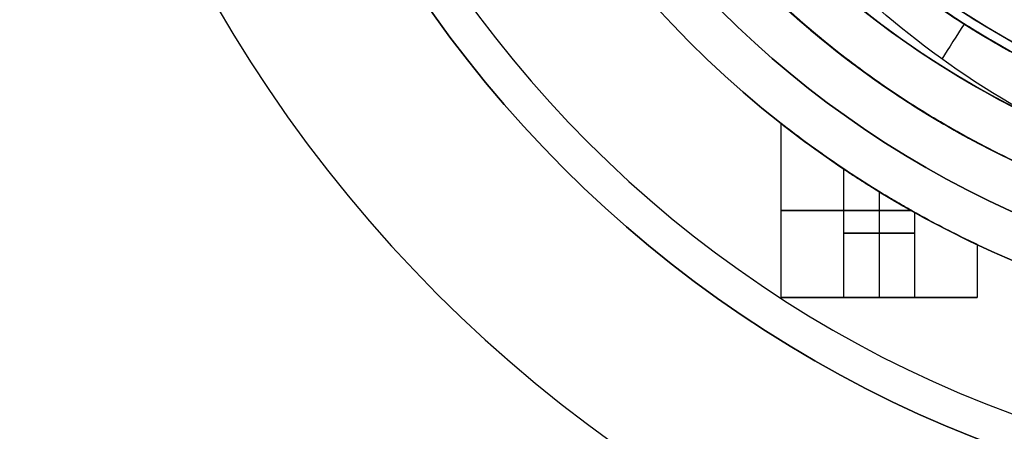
# Model space of a CAD drawing. Header units: centimetres. Extents: x -47.8 to 2.5, y -24.6 to 2.8.
# Tile 2 of 17: x -46.565 to -45.459, y -1.25 to -0.788. Entities that reach past the tile are written whole.
import ezdxf

# ---------------------------------------------------------------- set-up
doc = ezdxf.new("R2010")
doc.units = ezdxf.units.CM
doc.layers.add('Default', color=7, linetype='Continuous', true_color=0x000000)

# ---------------------------------------------------------------- blocks, each defined once
blk = doc.blocks.new('6995OT_AF1')
at = {"layer": 'Default'}
for p, q in [((4.9, 11, 127), (5.6, 11, 127)), ((4.9, 11, 132), (5.6, 11, 132)), ((4.9, 11, 137), (5.6, 11, 137)), ((4.9, 11, 142), (5.6, 11, 142)), ((4.9, 11, 147), (5.6, 11, 147)), ((4.9, 11, 152), (5.6, 11, 152)), ((4.9, 11, 157), (5.6, 11, 157)), ((4.9, 11, 162), (5.6, 11, 162)), ((4.9, 11, 167), (5.6, 11, 167)), ((4.9, 11, 172), (5.6, 11, 172)), ((6, 9.811, 127.4), (6, 11, 127.4)), ((6, 9.811, 126.6), (6, 11, 126.6)), ((6, 11, 128.1), (6, 11, 127.4)), ((6, 11, 126.6), (6, 11, 125.9)), ((6, 9.811, 125.9), (6, 11, 125.9)), ((6, 9.811, 128.1), (6, 11, 128.1)), ((6, 9.811, 132.4), (6, 11, 132.4)), ((6, 9.811, 131.6), (6, 11, 131.6)), ((6, 11, 133.1), (6, 11, 132.4)), ((6, 11, 131.6), (6, 11, 130.9)), ((6, 9.811, 130.9), (6, 11, 130.9)), ((6, 9.811, 133.1), (6, 11, 133.1)), ((6, 9.811, 137.4), (6, 11, 137.4)), ((6, 9.811, 136.6), (6, 11, 136.6)), ((6, 11, 138.1), (6, 11, 137.4)), ((6, 11, 136.6), (6, 11, 135.9)), ((6, 9.811, 135.9), (6, 11, 135.9)), ((6, 9.811, 138.1), (6, 11, 138.1)), ((6, 9.811, 142.4), (6, 11, 142.4)), ((6, 9.811, 141.6), (6, 11, 141.6)), ((6, 11, 143.1), (6, 11, 142.4)), ((6, 11, 141.6), (6, 11, 140.9)), ((6, 9.811, 140.9), (6, 11, 140.9)), ((6, 9.811, 143.1), (6, 11, 143.1)), ((6, 9.811, 147.4), (6, 11, 147.4)), ((6, 9.811, 146.6), (6, 11, 146.6)), ((6, 11, 148.1), (6, 11, 147.4)), ((6, 11, 146.6), (6, 11, 145.9)), ((6, 9.811, 145.9), (6, 11, 145.9)), ((6, 9.811, 148.1), (6, 11, 148.1)), ((6, 9.811, 152.4), (6, 11, 152.4)), ((6, 9.811, 151.6), (6, 11, 151.6)), ((6, 11, 153.1), (6, 11, 152.4)), ((6, 11, 151.6), (6, 11, 150.9)), ((6, 9.811, 150.9), (6, 11, 150.9)), ((6, 9.811, 153.1), (6, 11, 153.1)), ((6, 9.811, 157.4), (6, 11, 157.4)), ((6, 9.811, 156.6), (6, 11, 156.6)), ((6, 11, 158.1), (6, 11, 157.4)), ((6, 11, 156.6), (6, 11, 155.9)), ((6, 9.811, 155.9), (6, 11, 155.9)), ((6, 9.811, 158.1), (6, 11, 158.1)), ((6, 9.811, 162.4), (6, 11, 162.4)), ((6, 9.811, 161.6), (6, 11, 161.6)), ((6, 11, 163.1), (6, 11, 162.4)), ((6, 11, 161.6), (6, 11, 160.9)), ((6, 9.811, 160.9), (6, 11, 160.9)), ((6, 9.811, 163.1), (6, 11, 163.1)), ((6, 9.811, 167.4), (6, 11, 167.4)), ((6, 9.811, 166.6), (6, 11, 166.6)), ((6, 11, 168.1), (6, 11, 167.4)), ((6, 11, 166.6), (6, 11, 165.9)), ((6, 9.811, 165.9), (6, 11, 165.9)), ((6, 9.811, 168.1), (6, 11, 168.1)), ((6, 9.811, 172.4), (6, 11, 172.4)), ((6, 9.811, 171.6), (6, 11, 171.6)), ((6, 11, 173.1), (6, 11, 172.4)), ((6, 11, 171.6), (6, 11, 170.9)), ((6, 9.811, 170.9), (6, 11, 170.9)), ((6, 9.811, 173.1), (6, 11, 173.1)), ((6.4, 11, 127), (7.1, 11, 127)), ((6.4, 11, 132), (7.1, 11, 132)), ((6.4, 11, 137), (7.1, 11, 137)), ((6.4, 11, 142), (7.1, 11, 142)), ((6.4, 11, 147), (7.1, 11, 147)), ((6.4, 11, 152), (7.1, 11, 152)), ((6.4, 11, 157), (7.1, 11, 157)), ((6.4, 11, 162), (7.1, 11, 162)), ((6.4, 11, 167), (7.1, 11, 167)), ((6.4, 11, 172), (7.1, 11, 172))]:
    blk.add_line(p, q, dxfattribs=at)
at = {"layer": 'Default', "extrusion": (0, 0, -1)}
for centre, radius, start, end in [((0, 0, -186.5), 11.5, 0, 180), ((0, 0), 10.477, 90, 270), ((0, 0, 1.521), 10.477, 90, 180)]:
    blk.add_arc(centre, radius, start, end, dxfattribs=at)
at = {"layer": 'Default'}
for centre, radius in [((0, 0), 11.5), ((0, 0, 93.25), 11.5), ((0, 0, 187), 11)]:
    blk.add_arc(centre, radius, 0, 180, dxfattribs=at)
at = {"layer": 'Default', "extrusion": (0, 1, 0)}
for centre, radius, start, end in [((-6, 127, 11), 1.1, 180, 0), ((-6, 127, 11), 1.1, 0, 180), ((-6, 132, 11), 1.1, 180, 0), ((-6, 132, 11), 1.1, 0, 180), ((-6, 137, 11), 1.1, 180, 0), ((-6, 137, 11), 1.1, 0, 180), ((-6, 142, 11), 1.1, 180, 0), ((-6, 142, 11), 1.1, 0, 180), ((-6, 147, 11), 1.1, 180, 0), ((-6, 147, 11), 1.1, 0, 180), ((-6, 152, 11), 1.1, 180, 0), ((-6, 152, 11), 1.1, 0, 180), ((-6, 157, 11), 1.1, 180, 0), ((-6, 157, 11), 1.1, 0, 180), ((-6, 162, 11), 1.1, 180, 0), ((-6, 162, 11), 1.1, 0, 180), ((-6, 167, 11), 1.1, 180, 0), ((-6, 167, 11), 1.1, 0, 180), ((-6, 172, 11), 1.1, 180, 0), ((-6, 172, 11), 1.1, 0, 180), ((-6, 127, 10.277), 0.4, 0, 180), ((-6, 127, 10.277), 0.4, 180, 0), ((-6, 132, 10.277), 0.4, 0, 180), ((-6, 132, 10.277), 0.4, 180, 0), ((-6, 137, 10.277), 0.4, 0, 180), ((-6, 137, 10.277), 0.4, 180, 0), ((-6, 142, 10.277), 0.4, 0, 180), ((-6, 142, 10.277), 0.4, 180, 0), ((-6, 147, 10.277), 0.4, 0, 180), ((-6, 147, 10.277), 0.4, 180, 0), ((-6, 152, 10.277), 0.4, 0, 180), ((-6, 152, 10.277), 0.4, 180, 0), ((-6, 157, 10.277), 0.4, 0, 180), ((-6, 157, 10.277), 0.4, 180, 0), ((-6, 162, 10.277), 0.4, 0, 180), ((-6, 162, 10.277), 0.4, 180, 0), ((-6, 167, 10.277), 0.4, 0, 180), ((-6, 167, 10.277), 0.4, 180, 0), ((-6, 172, 10.277), 0.4, 0, 180), ((-6, 172, 10.277), 0.4, 180, 0), ((-6, 127, 10.023), 1.1, 180, 289.2169), ((-6, 127, 10.023), 1.1, 70.7938, 180), ((-6, 132, 10.023), 1.1, 180, 289.2169), ((-6, 132, 10.023), 1.1, 70.7938, 180), ((-6, 137, 10.023), 1.1, 180, 289.2169), ((-6, 137, 10.023), 1.1, 70.7938, 180), ((-6, 142, 10.023), 1.1, 180, 289.2169), ((-6, 142, 10.023), 1.1, 70.7938, 180), ((-6, 147, 10.023), 1.1, 180, 289.2169), ((-6, 147, 10.023), 1.1, 70.7938, 180), ((-6, 152, 10.023), 1.1, 180, 289.2169), ((-6, 152, 10.023), 1.1, 70.7938, 180), ((-6, 157, 10.023), 1.1, 180, 289.2169), ((-6, 157, 10.023), 1.1, 70.7938, 180), ((-6, 162, 10.023), 1.1, 180, 289.2169), ((-6, 162, 10.023), 1.1, 70.7938, 180), ((-6, 167, 10.023), 1.1, 180, 289.2169), ((-6, 167, 10.023), 1.1, 70.7938, 180), ((-6, 172, 10.023), 1.1, 180, 289.2169), ((-6, 172, 10.023), 1.1, 70.7938, 180)]:
    blk.add_arc(centre, radius, start, end, dxfattribs=at)
at = {"layer": 'Default', "extrusion": (0, -1, 0)}
for centre, start, end in [((6, 127, -11), 0, 180), ((6, 127, -11), 180, 0), ((6, 132, -11), 0, 180), ((6, 132, -11), 180, 0), ((6, 137, -11), 0, 180), ((6, 137, -11), 180, 0), ((6, 142, -11), 0, 180), ((6, 142, -11), 180, 0), ((6, 147, -11), 0, 180), ((6, 147, -11), 180, 0), ((6, 152, -11), 0, 180), ((6, 152, -11), 180, 0), ((6, 157, -11), 0, 180), ((6, 157, -11), 180, 0), ((6, 162, -11), 0, 180), ((6, 162, -11), 180, 0), ((6, 167, -11), 0, 180), ((6, 167, -11), 180, 0), ((6, 172, -11), 0, 180), ((6, 172, -11), 180, 0)]:
    blk.add_arc(centre, 0.4, start, end, dxfattribs=at)
at = {"layer": 'Default'}
for points, degree in [([(4.9, 10.404, 127), (4.9, 10.702, 127), (4.9, 11, 127)], 2), ([(4.9, 10.404, 132), (4.9, 10.702, 132), (4.9, 11, 132)], 2), ([(4.9, 10.404, 137), (4.9, 10.702, 137), (4.9, 11, 137)], 2), ([(4.9, 10.404, 142), (4.9, 10.702, 142), (4.9, 11, 142)], 2), ([(4.9, 10.404, 147), (4.9, 10.702, 147), (4.9, 11, 147)], 2), ([(4.9, 10.404, 152), (4.9, 10.702, 152), (4.9, 11, 152)], 2), ([(4.9, 10.404, 157), (4.9, 10.702, 157), (4.9, 11, 157)], 2), ([(4.9, 10.404, 162), (4.9, 10.702, 162), (4.9, 11, 162)], 2), ([(4.9, 10.404, 167), (4.9, 10.702, 167), (4.9, 11, 167)], 2), ([(4.9, 10.404, 172), (4.9, 10.702, 172), (4.9, 11, 172)], 2), ([(5.6, 11, 127), (5.6, 10.522, 127), (5.6, 10.044, 127)], 2), ([(5.6, 11, 132), (5.6, 10.522, 132), (5.6, 10.044, 132)], 2), ([(5.6, 11, 137), (5.6, 10.522, 137), (5.6, 10.044, 137)], 2), ([(5.6, 11, 142), (5.6, 10.522, 142), (5.6, 10.044, 142)], 2), ([(5.6, 11, 147), (5.6, 10.522, 147), (5.6, 10.044, 147)], 2), ([(5.6, 11, 152), (5.6, 10.522, 152), (5.6, 10.044, 152)], 2), ([(5.6, 11, 157), (5.6, 10.522, 157), (5.6, 10.044, 157)], 2), ([(5.6, 11, 162), (5.6, 10.522, 162), (5.6, 10.044, 162)], 2), ([(5.6, 11, 167), (5.6, 10.522, 167), (5.6, 10.044, 167)], 2), ([(5.6, 11, 172), (5.6, 10.522, 172), (5.6, 10.044, 172)], 2), ([(6.4, 9.555, 127), (6.4, 10.277, 127), (6.4, 11, 127)], 2), ([(6.4, 9.555, 132), (6.4, 10.277, 132), (6.4, 11, 132)], 2), ([(6.4, 9.555, 137), (6.4, 10.277, 137), (6.4, 11, 137)], 2), ([(6.4, 9.555, 142), (6.4, 10.277, 142), (6.4, 11, 142)], 2), ([(6.4, 9.555, 147), (6.4, 10.277, 147), (6.4, 11, 147)], 2), ([(6.4, 9.555, 152), (6.4, 10.277, 152), (6.4, 11, 152)], 2), ([(6.4, 9.555, 157), (6.4, 10.277, 157), (6.4, 11, 157)], 2), ([(6.4, 9.555, 162), (6.4, 10.277, 162), (6.4, 11, 162)], 2), ([(6.4, 9.555, 167), (6.4, 10.277, 167), (6.4, 11, 167)], 2), ([(6.4, 9.555, 172), (6.4, 10.277, 172), (6.4, 11, 172)], 2), ([(7.1, 11, 127), (7.1, 10.023, 127), (7.1, 9.047, 127)], 2), ([(7.1, 11, 132), (7.1, 10.023, 132), (7.1, 9.047, 132)], 2), ([(7.1, 11, 137), (7.1, 10.023, 137), (7.1, 9.047, 137)], 2), ([(7.1, 11, 142), (7.1, 10.023, 142), (7.1, 9.047, 142)], 2), ([(7.1, 11, 147), (7.1, 10.023, 147), (7.1, 9.047, 147)], 2), ([(7.1, 11, 152), (7.1, 10.023, 152), (7.1, 9.047, 152)], 2), ([(7.1, 11, 157), (7.1, 10.023, 157), (7.1, 9.047, 157)], 2), ([(7.1, 11, 162), (7.1, 10.023, 162), (7.1, 9.047, 162)], 2), ([(7.1, 11, 167), (7.1, 10.023, 167), (7.1, 9.047, 167)], 2), ([(7.1, 11, 172), (7.1, 10.023, 172), (7.1, 9.047, 172)], 2), ([(0, -10.477, -3.043), (0.725, -10.477, -3.023), (2.176, -10.328, -2.983), (4.284, -9.645, -2.922), (6.164, -8.563, -2.863), (7.782, -7.128, -2.803), (9.108, -5.339, -2.742), (10.037, -3.277, -2.68), (10.498, -1.08, -2.619), (10.498, 1.079, -2.56), (10.038, 3.276, -2.498), (9.108, 5.339, -2.436), (7.783, 7.128, -2.375), (6.164, 8.563, -2.316), (4.284, 9.645, -2.257), (2.176, 10.328, -2.196), (0.725, 10.477, -2.156), (0, 10.477, -2.136)], 3), ([(10.477, -0.042, -6.219), (10.48, 0.635, -6.2), (10.355, 2.004, -6.162), (9.748, 4.033, -6.104), (8.745, 5.897, -6.046), (7.419, 7.491, -5.989), (5.852, 8.769, -5.934), (4.044, 9.74, -5.877), (2.045, 10.346, -5.82), (0.681, 10.477, -5.783), (0, 10.477, -5.764)], 3), ([(0, 10.477, -5.399), (0.726, 10.477, -5.419), (2.179, 10.328, -5.459), (4.293, 9.642, -5.52), (6.176, 8.555, -5.58), (7.792, 7.118, -5.639), (9.116, 5.325, -5.7), (10.043, 3.26, -5.762), (10.5, 1.06, -5.824), (10.496, -1.095, -5.883), (10.035, -3.283, -5.944), (9.106, -5.342, -6.006), (7.782, -7.129, -6.067), (6.16, -8.566, -6.126), (4.28, -9.647, -6.186), (2.176, -10.328, -6.246), (0.725, -10.477, -6.286), (0, -10.477, -6.306)], 3), ([(0, -10.477, -4.857), (0.725, -10.477, -4.837), (2.176, -10.328, -4.797), (4.28, -9.647, -4.736), (6.16, -8.566, -4.677), (7.782, -7.129, -4.617), (9.106, -5.342, -4.557), (10.035, -3.283, -4.495), (10.496, -1.095, -4.433), (10.5, 1.06, -4.374), (10.043, 3.26, -4.313), (9.116, 5.325, -4.251), (7.792, 7.118, -4.19), (6.176, 8.555, -4.13), (4.293, 9.642, -4.071), (2.179, 10.328, -4.01), (0.726, 10.477, -3.97), (0, 10.477, -3.95)], 3), ([(0, 10.477, -3.585), (0.725, 10.477, -3.605), (2.176, 10.328, -3.645), (4.284, 9.645, -3.706), (6.164, 8.563, -3.765), (7.783, 7.128, -3.825), (9.108, 5.339, -3.886), (10.038, 3.276, -3.948), (10.498, 1.079, -4.009), (10.498, -1.08, -4.068), (10.037, -3.277, -4.13), (9.108, -5.339, -4.192), (7.782, -7.128, -4.253), (6.164, -8.563, -4.312), (4.284, -9.645, -4.371), (2.176, -10.328, -4.432), (0.725, -10.477, -4.472), (0, -10.477, -4.492)], 3), ([(0, 10.477, -7.213), (0.681, 10.477, -7.232), (2.045, 10.346, -7.269), (4.044, 9.74, -7.327), (5.852, 8.769, -7.383), (7.419, 7.491, -7.438), (8.745, 5.897, -7.495), (9.748, 4.033, -7.553), (10.355, 2.004, -7.611), (10.48, 0.635, -7.649), (10.477, -0.042, -7.668)], 3), ([(0, -10.477, -8.485), (0.725, -10.477, -8.465), (2.176, -10.328, -8.425), (4.283, -9.645, -8.364), (6.163, -8.564, -8.305), (7.782, -7.128, -8.245), (9.107, -5.34, -8.184), (10.037, -3.278, -8.123), (10.497, -1.082, -8.061), (10.498, 1.076, -8.002), (10.039, 3.274, -7.94), (9.11, 5.336, -7.878), (7.784, 7.126, -7.817), (6.165, 8.562, -7.758), (4.285, 9.645, -7.699), (2.177, 10.328, -7.638), (0.725, 10.477, -7.598), (0, 10.477, -7.578)], 3), ([(10.477, -0.085, -11.662), (10.483, 0.594, -11.643), (10.362, 1.966, -11.605), (9.761, 4.002, -11.547), (8.761, 5.874, -11.489), (7.435, 7.476, -11.432), (5.867, 8.76, -11.376), (4.055, 9.736, -11.32), (2.05, 10.345, -11.262), (0.682, 10.477, -11.225), (0, 10.477, -11.206)], 3), ([(0, -10.477, -10.299), (0.725, -10.477, -10.279), (2.176, -10.328, -10.239), (4.279, -9.647, -10.178), (6.159, -8.567, -10.119), (7.782, -7.129, -10.059), (9.106, -5.342, -9.999), (10.034, -3.284, -9.937), (10.495, -1.097, -9.875), (10.5, 1.058, -9.816), (10.044, 3.258, -9.755), (9.118, 5.323, -9.693), (7.793, 7.116, -9.632), (6.178, 8.553, -9.572), (4.294, 9.641, -9.513), (2.179, 10.328, -9.452), (0.726, 10.477, -9.412), (0, 10.477, -9.392)], 3), ([(0, 10.477, -9.027), (0.725, 10.477, -9.047), (2.177, 10.328, -9.087), (4.285, 9.645, -9.148), (6.165, 8.562, -9.207), (7.784, 7.126, -9.267), (9.11, 5.336, -9.328), (10.039, 3.274, -9.39), (10.498, 1.076, -9.451), (10.497, -1.082, -9.51), (10.037, -3.278, -9.572), (9.107, -5.34, -9.634), (7.782, -7.128, -9.695), (6.163, -8.564, -9.754), (4.283, -9.645, -9.813), (2.176, -10.328, -9.874), (0.725, -10.477, -9.914), (0, -10.477, -9.934)], 3), ([(4.9, 10.404, 127), (4.9, 10.404, 126.872), (4.941, 10.385, 126.63), (5.132, 10.293, 126.287), (5.435, 10.137, 126.028), (5.826, 9.919, 125.887), (6.247, 9.659, 125.902), (6.616, 9.409, 126.062), (6.892, 9.207, 126.322), (7.062, 9.077, 126.647), (7.1, 9.047, 126.878), (7.1, 9.047, 127)], 3), ([(7.1, 9.047, 127), (7.1, 9.047, 127.122), (7.061, 9.077, 127.353), (6.897, 9.204, 127.671), (6.624, 9.403, 127.934), (6.249, 9.658, 128.098), (5.83, 9.917, 128.114), (5.431, 10.139, 127.971), (5.13, 10.294, 127.71), (4.942, 10.384, 127.37), (4.9, 10.404, 127.128), (4.9, 10.404, 127)], 3), ([(4.9, 10.404, 132), (4.9, 10.404, 131.872), (4.941, 10.385, 131.63), (5.132, 10.293, 131.287), (5.435, 10.137, 131.028), (5.826, 9.919, 130.887), (6.247, 9.659, 130.902), (6.616, 9.409, 131.062), (6.892, 9.207, 131.322), (7.062, 9.077, 131.647), (7.1, 9.047, 131.878), (7.1, 9.047, 132)], 3), ([(7.1, 9.047, 132), (7.1, 9.047, 132.122), (7.061, 9.077, 132.353), (6.897, 9.204, 132.671), (6.624, 9.403, 132.934), (6.249, 9.658, 133.098), (5.83, 9.917, 133.114), (5.431, 10.139, 132.971), (5.13, 10.294, 132.71), (4.942, 10.384, 132.37), (4.9, 10.404, 132.128), (4.9, 10.404, 132)], 3), ([(4.9, 10.404, 137), (4.9, 10.404, 136.872), (4.941, 10.385, 136.63), (5.132, 10.293, 136.287), (5.435, 10.137, 136.028), (5.826, 9.919, 135.887), (6.247, 9.659, 135.902), (6.616, 9.409, 136.062), (6.892, 9.207, 136.322), (7.062, 9.077, 136.647), (7.1, 9.047, 136.878), (7.1, 9.047, 137)], 3), ([(7.1, 9.047, 137), (7.1, 9.047, 137.122), (7.061, 9.077, 137.353), (6.897, 9.204, 137.671), (6.624, 9.403, 137.934), (6.249, 9.658, 138.098), (5.83, 9.917, 138.114), (5.431, 10.139, 137.971), (5.13, 10.294, 137.71), (4.942, 10.384, 137.37), (4.9, 10.404, 137.128), (4.9, 10.404, 137)], 3), ([(4.9, 10.404, 142), (4.9, 10.404, 141.872), (4.941, 10.385, 141.63), (5.132, 10.293, 141.287), (5.435, 10.137, 141.028), (5.826, 9.919, 140.887), (6.247, 9.659, 140.902), (6.616, 9.409, 141.062), (6.892, 9.207, 141.322), (7.062, 9.077, 141.647), (7.1, 9.047, 141.878), (7.1, 9.047, 142)], 3), ([(7.1, 9.047, 142), (7.1, 9.047, 142.122), (7.061, 9.077, 142.353), (6.897, 9.204, 142.671), (6.624, 9.403, 142.934), (6.249, 9.658, 143.098), (5.83, 9.917, 143.114), (5.431, 10.139, 142.971), (5.13, 10.294, 142.71), (4.942, 10.384, 142.37), (4.9, 10.404, 142.128), (4.9, 10.404, 142)], 3), ([(4.9, 10.404, 147), (4.9, 10.404, 146.872), (4.941, 10.385, 146.63), (5.132, 10.293, 146.287), (5.435, 10.137, 146.028), (5.826, 9.919, 145.887), (6.247, 9.659, 145.902), (6.616, 9.409, 146.062), (6.892, 9.207, 146.322), (7.062, 9.077, 146.647), (7.1, 9.047, 146.878), (7.1, 9.047, 147)], 3), ([(7.1, 9.047, 147), (7.1, 9.047, 147.122), (7.061, 9.077, 147.353), (6.897, 9.204, 147.671), (6.624, 9.403, 147.934), (6.249, 9.658, 148.098), (5.83, 9.917, 148.114), (5.431, 10.139, 147.971), (5.13, 10.294, 147.71), (4.942, 10.384, 147.37), (4.9, 10.404, 147.128), (4.9, 10.404, 147)], 3), ([(4.9, 10.404, 152), (4.9, 10.404, 151.872), (4.941, 10.385, 151.63), (5.132, 10.293, 151.287), (5.435, 10.137, 151.028), (5.826, 9.919, 150.887), (6.247, 9.659, 150.902), (6.616, 9.409, 151.062), (6.892, 9.207, 151.322), (7.062, 9.077, 151.647), (7.1, 9.047, 151.878), (7.1, 9.047, 152)], 3), ([(7.1, 9.047, 152), (7.1, 9.047, 152.122), (7.061, 9.077, 152.353), (6.897, 9.204, 152.671), (6.624, 9.403, 152.934), (6.249, 9.658, 153.098), (5.83, 9.917, 153.114), (5.431, 10.139, 152.971), (5.13, 10.294, 152.71), (4.942, 10.384, 152.37), (4.9, 10.404, 152.128), (4.9, 10.404, 152)], 3), ([(4.9, 10.404, 157), (4.9, 10.404, 156.872), (4.941, 10.385, 156.63), (5.132, 10.293, 156.287), (5.435, 10.137, 156.028), (5.826, 9.919, 155.887), (6.247, 9.659, 155.902), (6.616, 9.409, 156.062), (6.892, 9.207, 156.322), (7.062, 9.077, 156.647), (7.1, 9.047, 156.878), (7.1, 9.047, 157)], 3), ([(7.1, 9.047, 157), (7.1, 9.047, 157.122), (7.061, 9.077, 157.353), (6.897, 9.204, 157.671), (6.624, 9.403, 157.934), (6.249, 9.658, 158.098), (5.83, 9.917, 158.114), (5.431, 10.139, 157.971), (5.13, 10.294, 157.71), (4.942, 10.384, 157.37), (4.9, 10.404, 157.128), (4.9, 10.404, 157)], 3), ([(4.9, 10.404, 162), (4.9, 10.404, 161.872), (4.941, 10.385, 161.63), (5.132, 10.293, 161.287), (5.435, 10.137, 161.028), (5.826, 9.919, 160.887), (6.247, 9.659, 160.902), (6.616, 9.409, 161.062), (6.892, 9.207, 161.322), (7.062, 9.077, 161.647), (7.1, 9.047, 161.878), (7.1, 9.047, 162)], 3), ([(7.1, 9.047, 162), (7.1, 9.047, 162.122), (7.061, 9.077, 162.353), (6.897, 9.204, 162.671), (6.624, 9.403, 162.934), (6.249, 9.658, 163.098), (5.83, 9.917, 163.114), (5.431, 10.139, 162.971), (5.13, 10.294, 162.71), (4.942, 10.384, 162.37), (4.9, 10.404, 162.128), (4.9, 10.404, 162)], 3), ([(4.9, 10.404, 167), (4.9, 10.404, 166.872), (4.941, 10.385, 166.63), (5.132, 10.293, 166.287), (5.435, 10.137, 166.028), (5.826, 9.919, 165.887), (6.247, 9.659, 165.902), (6.616, 9.409, 166.062), (6.892, 9.207, 166.322), (7.062, 9.077, 166.647), (7.1, 9.047, 166.878), (7.1, 9.047, 167)], 3), ([(7.1, 9.047, 167), (7.1, 9.047, 167.122), (7.061, 9.077, 167.353), (6.897, 9.204, 167.671), (6.624, 9.403, 167.934), (6.249, 9.658, 168.098), (5.83, 9.917, 168.114), (5.431, 10.139, 167.971), (5.13, 10.294, 167.71), (4.942, 10.384, 167.37), (4.9, 10.404, 167.128), (4.9, 10.404, 167)], 3), ([(4.9, 10.404, 172), (4.9, 10.404, 171.872), (4.941, 10.385, 171.63), (5.132, 10.293, 171.287), (5.435, 10.137, 171.028), (5.826, 9.919, 170.887), (6.247, 9.659, 170.902), (6.616, 9.409, 171.062), (6.892, 9.207, 171.322), (7.062, 9.077, 171.647), (7.1, 9.047, 171.878), (7.1, 9.047, 172)], 3), ([(7.1, 9.047, 172), (7.1, 9.047, 172.122), (7.061, 9.077, 172.353), (6.897, 9.204, 172.671), (6.624, 9.403, 172.934), (6.249, 9.658, 173.098), (5.83, 9.917, 173.114), (5.431, 10.139, 172.971), (5.13, 10.294, 172.71), (4.942, 10.384, 172.37), (4.9, 10.404, 172.128), (4.9, 10.404, 172)], 3), ([(-5.363, 9.001, -12.5), (-4.897, 9.246, -12.5), (-3.895, 9.686, -12.5), (-2.098, 10.139, -12.5), (-0.102, 10.252, -12.5), (1.945, 9.958, -12.5), (3.927, 9.226, -12.5), (5.559, 8.195, -12.5), (6.788, 7.064, -12.5), (7.732, 5.869, -12.5), (8.481, 4.548, -12.5), (9.025, 3.073, -12.5), (9.219, 2.054, -12.5), (9.274, 1.53, -12.5)], 3), ([(5.6, 10.044, 127), (5.6, 10.044, 127.06), (5.624, 10.031, 127.169), (5.733, 9.969, 127.317), (5.902, 9.871, 127.403), (6.098, 9.751, 127.404), (6.269, 9.642, 127.315), (6.375, 9.571, 127.17), (6.4, 9.555, 127.06), (6.4, 9.555, 127)], 3), ([(6.4, 9.555, 127), (6.4, 9.555, 126.941), (6.376, 9.571, 126.832), (6.272, 9.64, 126.689), (6.11, 9.743, 126.6), (5.914, 9.864, 126.593), (5.739, 9.966, 126.677), (5.626, 10.03, 126.825), (5.6, 10.044, 126.938), (5.6, 10.044, 127)], 3), ([(5.6, 10.044, 132), (5.6, 10.044, 132.06), (5.624, 10.031, 132.169), (5.733, 9.969, 132.317), (5.902, 9.871, 132.403), (6.098, 9.751, 132.404), (6.269, 9.642, 132.315), (6.375, 9.571, 132.17), (6.4, 9.555, 132.06), (6.4, 9.555, 132)], 3), ([(6.4, 9.555, 132), (6.4, 9.555, 131.941), (6.376, 9.571, 131.832), (6.272, 9.64, 131.689), (6.11, 9.743, 131.6), (5.914, 9.864, 131.593), (5.739, 9.966, 131.677), (5.626, 10.03, 131.825), (5.6, 10.044, 131.938), (5.6, 10.044, 132)], 3), ([(5.6, 10.044, 137), (5.6, 10.044, 137.06), (5.624, 10.031, 137.169), (5.733, 9.969, 137.317), (5.902, 9.871, 137.403), (6.098, 9.751, 137.404), (6.269, 9.642, 137.315), (6.375, 9.571, 137.17), (6.4, 9.555, 137.06), (6.4, 9.555, 137)], 3), ([(6.4, 9.555, 137), (6.4, 9.555, 136.941), (6.376, 9.571, 136.832), (6.272, 9.64, 136.689), (6.11, 9.743, 136.6), (5.914, 9.864, 136.593), (5.739, 9.966, 136.677), (5.626, 10.03, 136.825), (5.6, 10.044, 136.938), (5.6, 10.044, 137)], 3), ([(5.6, 10.044, 142), (5.6, 10.044, 142.06), (5.624, 10.031, 142.169), (5.733, 9.969, 142.317), (5.902, 9.871, 142.403), (6.098, 9.751, 142.404), (6.269, 9.642, 142.315), (6.375, 9.571, 142.17), (6.4, 9.555, 142.06), (6.4, 9.555, 142)], 3), ([(6.4, 9.555, 142), (6.4, 9.555, 141.941), (6.376, 9.571, 141.832), (6.272, 9.64, 141.689), (6.11, 9.743, 141.6), (5.914, 9.864, 141.593), (5.739, 9.966, 141.677), (5.626, 10.03, 141.825), (5.6, 10.044, 141.938), (5.6, 10.044, 142)], 3), ([(5.6, 10.044, 147), (5.6, 10.044, 147.06), (5.624, 10.031, 147.169), (5.733, 9.969, 147.317), (5.902, 9.871, 147.403), (6.098, 9.751, 147.404), (6.269, 9.642, 147.315), (6.375, 9.571, 147.17), (6.4, 9.555, 147.06), (6.4, 9.555, 147)], 3), ([(6.4, 9.555, 147), (6.4, 9.555, 146.941), (6.376, 9.571, 146.832), (6.272, 9.64, 146.689), (6.11, 9.743, 146.6), (5.914, 9.864, 146.593), (5.739, 9.966, 146.677), (5.626, 10.03, 146.825), (5.6, 10.044, 146.938), (5.6, 10.044, 147)], 3), ([(5.6, 10.044, 152), (5.6, 10.044, 152.06), (5.624, 10.031, 152.169), (5.733, 9.969, 152.317), (5.902, 9.871, 152.403), (6.098, 9.751, 152.404), (6.269, 9.642, 152.315), (6.375, 9.571, 152.17), (6.4, 9.555, 152.06), (6.4, 9.555, 152)], 3), ([(6.4, 9.555, 152), (6.4, 9.555, 151.941), (6.376, 9.571, 151.832), (6.272, 9.64, 151.689), (6.11, 9.743, 151.6), (5.914, 9.864, 151.593), (5.739, 9.966, 151.677), (5.626, 10.03, 151.825), (5.6, 10.044, 151.938), (5.6, 10.044, 152)], 3), ([(5.6, 10.044, 157), (5.6, 10.044, 157.06), (5.624, 10.031, 157.169), (5.733, 9.969, 157.317), (5.902, 9.871, 157.403), (6.098, 9.751, 157.404), (6.269, 9.642, 157.315), (6.375, 9.571, 157.17), (6.4, 9.555, 157.06), (6.4, 9.555, 157)], 3), ([(6.4, 9.555, 157), (6.4, 9.555, 156.941), (6.376, 9.571, 156.832), (6.272, 9.64, 156.689), (6.11, 9.743, 156.6), (5.914, 9.864, 156.593), (5.739, 9.966, 156.677), (5.626, 10.03, 156.825), (5.6, 10.044, 156.938), (5.6, 10.044, 157)], 3), ([(5.6, 10.044, 162), (5.6, 10.044, 162.06), (5.624, 10.031, 162.169), (5.733, 9.969, 162.317), (5.902, 9.871, 162.403), (6.098, 9.751, 162.404), (6.269, 9.642, 162.315), (6.375, 9.571, 162.17), (6.4, 9.555, 162.06), (6.4, 9.555, 162)], 3), ([(6.4, 9.555, 162), (6.4, 9.555, 161.941), (6.376, 9.571, 161.832), (6.272, 9.64, 161.689), (6.11, 9.743, 161.6), (5.914, 9.864, 161.593), (5.739, 9.966, 161.677), (5.626, 10.03, 161.825), (5.6, 10.044, 161.938), (5.6, 10.044, 162)], 3), ([(5.6, 10.044, 167), (5.6, 10.044, 167.06), (5.624, 10.031, 167.169), (5.733, 9.969, 167.317), (5.902, 9.871, 167.403), (6.098, 9.751, 167.404), (6.269, 9.642, 167.315), (6.375, 9.571, 167.17), (6.4, 9.555, 167.06), (6.4, 9.555, 167)], 3), ([(6.4, 9.555, 167), (6.4, 9.555, 166.941), (6.376, 9.571, 166.832), (6.272, 9.64, 166.689), (6.11, 9.743, 166.6), (5.914, 9.864, 166.593), (5.739, 9.966, 166.677), (5.626, 10.03, 166.825), (5.6, 10.044, 166.938), (5.6, 10.044, 167)], 3), ([(5.6, 10.044, 172), (5.6, 10.044, 172.06), (5.624, 10.031, 172.169), (5.733, 9.969, 172.317), (5.902, 9.871, 172.403), (6.098, 9.751, 172.404), (6.269, 9.642, 172.315), (6.375, 9.571, 172.17), (6.4, 9.555, 172.06), (6.4, 9.555, 172)], 3), ([(6.4, 9.555, 172), (6.4, 9.555, 171.941), (6.376, 9.571, 171.832), (6.272, 9.64, 171.689), (6.11, 9.743, 171.6), (5.914, 9.864, 171.593), (5.739, 9.966, 171.677), (5.626, 10.03, 171.825), (5.6, 10.044, 171.938), (5.6, 10.044, 172)], 3), ([(6.005, 9.808, 126.6), (6.005, 9.808, 127), (6.005, 9.808, 127.4)], 2), ([(6.005, 9.808, 131.6), (6.005, 9.808, 132), (6.005, 9.808, 132.4)], 2), ([(6.005, 9.808, 136.6), (6.005, 9.808, 137), (6.005, 9.808, 137.4)], 2), ([(6.005, 9.808, 141.6), (6.005, 9.808, 142), (6.005, 9.808, 142.4)], 2), ([(6.005, 9.808, 146.6), (6.005, 9.808, 147), (6.005, 9.808, 147.4)], 2), ([(6.005, 9.808, 151.6), (6.005, 9.808, 152), (6.005, 9.808, 152.4)], 2), ([(6.005, 9.808, 156.6), (6.005, 9.808, 157), (6.005, 9.808, 157.4)], 2), ([(6.005, 9.808, 161.6), (6.005, 9.808, 162), (6.005, 9.808, 162.4)], 2), ([(6.005, 9.808, 166.6), (6.005, 9.808, 167), (6.005, 9.808, 167.4)], 2), ([(6.005, 9.808, 171.6), (6.005, 9.808, 172), (6.005, 9.808, 172.4)], 2), ([(9.399, -0.038, -7.106), (9.396, -0.743, -7.128), (9.231, -2.153, -7.171), (8.518, -4.159, -7.236), (7.375, -5.955, -7.301), (5.86, -7.451, -7.366), (4.049, -8.57, -7.431), (2.034, -9.258, -7.496), (-0.084, -9.478, -7.561), (-2.197, -9.221, -7.626), (-4.2, -8.498, -7.691), (-5.99, -7.346, -7.756), (-7.479, -5.824, -7.821), (-8.59, -4.008, -7.886), (-9.268, -1.989, -7.951), (-9.478, 0.129, -8.016), (-9.21, 2.241, -8.081), (-8.477, 4.24, -8.146), (-7.317, 6.025, -8.211), (-5.788, 7.506, -8.276), (-3.966, 8.609, -8.341), (-1.945, 9.277, -8.406), (0.175, 9.477, -8.471), (2.285, 9.199, -8.536), (4.281, 8.457, -8.601), (6.06, 7.288, -8.666), (7.534, 5.752, -8.731), (8.628, 3.925, -8.796), (9.286, 1.901, -8.861), (9.476, -0.22, -8.926), (9.188, -2.329, -8.991), (8.436, -4.321, -9.056), (7.259, -6.095, -9.121), (5.716, -7.562, -9.186), (3.884, -8.647, -9.251), (1.856, -9.295, -9.316), (-0.265, -9.475, -9.381), (-2.373, -9.177, -9.446), (-4.362, -8.416, -9.511), (-6.13, -7.23, -9.576), (-7.589, -5.679, -9.641), (-8.665, -3.842, -9.706), (-9.304, -1.811, -9.771), (-9.474, 0.311, -9.836), (-9.165, 2.417, -9.901), (-8.395, 4.402, -9.966), (-7.2, 6.165, -10.031), (-5.643, 7.616, -10.096), (-3.801, 8.683, -10.161), (-1.767, 9.313, -10.226), (0.356, 9.472, -10.291), (2.461, 9.154, -10.356), (4.442, 8.373, -10.421), (6.199, 7.171, -10.486), (7.643, 5.606, -10.55), (8.702, 3.759, -10.615), (9.321, 1.722, -10.68), (9.47, -0.402, -10.745), (9.142, -2.505, -10.81), (8.352, -4.482, -10.875), (7.141, -6.233, -10.94), (5.57, -7.67, -11.005), (3.717, -8.719, -11.07), (1.677, -9.329, -11.135), (-0.447, -9.468, -11.2), (-2.549, -9.13, -11.265), (-4.522, -8.33, -11.33), (-6.267, -7.111, -11.395), (-7.696, -5.533, -11.46), (-8.737, -3.675, -11.525), (-9.337, -1.633, -11.59), (-9.466, 0.492, -11.655), (-9.117, 2.593, -11.72), (-8.309, 4.562, -11.785), (-7.081, 6.301, -11.85), (-5.496, 7.723, -11.915), (-3.633, 8.755, -11.98), (-1.588, 9.345, -12.045), (0.538, 9.463, -12.11), (2.636, 9.105, -12.175), (4.602, 8.287, -12.24), (6.335, 7.051, -12.305), (7.749, 5.459, -12.37), (8.772, 3.591, -12.435), (9.159, 2.226, -12.478), (9.274, 1.53, -12.5)], 3), ([(9.399, -0.076, -12.223), (9.404, 0.636, -12.201), (9.254, 2.06, -12.158), (8.552, 4.091, -12.092), (7.411, 5.912, -12.026), (5.889, 7.429, -11.961), (4.065, 8.565, -11.895), (2.031, 9.26, -11.83), (-0.106, 9.48, -11.764), (-2.238, 9.212, -11.698), (-4.255, 8.472, -11.633), (-6.054, 7.296, -11.567), (-7.541, 5.745, -11.502), (-8.641, 3.899, -11.436), (-9.297, 1.853, -11.371), (-9.476, -0.289, -11.305), (-9.167, -2.415, -11.239), (-8.388, -4.418, -11.174), (-7.178, -6.193, -11.108), (-5.598, -7.651, -11.043), (-3.732, -8.715, -10.977), (-1.673, -9.331, -10.912), (0.471, -9.468, -10.846), (2.591, -9.119, -10.78), (4.579, -8.301, -10.715), (6.33, -7.057, -10.649), (7.757, -5.45, -10.584), (8.785, -3.563, -10.518), (9.362, -1.493, -10.452), (9.458, 0.653, -10.387), (9.068, 2.767, -10.321), (8.212, 4.738, -10.256), (6.934, 6.465, -10.19), (5.3, 7.861, -10.125), (3.393, 8.852, -10.059), (1.313, 9.389, -9.993), (-0.836, 9.443, -9.928), (-2.941, 9.013, -9.862), (-4.895, 8.119, -9.797), (-6.598, 6.808, -9.731), (-7.961, 5.147, -9.665), (-8.916, 3.222, -9.6), (-9.412, 1.131, -9.534), (-9.425, -1.017, -9.469), (-8.954, -3.114, -9.403), (-8.023, -5.05, -9.338), (-6.68, -6.727, -9.272), (-4.993, -8.059, -9.206), (-3.05, -8.976, -9.141), (-0.95, -9.433, -9.075), (1.199, -9.404, -9.01), (3.286, -8.893, -8.944), (5.204, -7.924, -8.879), (6.855, -6.549, -8.813), (8.154, -4.837, -8.747), (9.033, -2.876, -8.682), (9.449, -0.768, -8.616), (9.379, 1.38, -8.551), (8.828, 3.456, -8.485), (7.822, 5.356, -8.419), (6.415, 6.98, -8.354), (4.679, 8.245, -8.288), (2.702, 9.087, -8.223), (0.586, 9.462, -8.157), (-1.56, 9.351, -8.092), (-3.626, 8.759, -8.026), (-5.505, 7.718, -7.96), (-7.102, 6.28, -7.895), (-8.334, 4.519, -7.829), (-9.137, 2.526, -7.764), (-9.472, 0.403, -7.698), (-9.319, -1.74, -7.632), (-8.688, -3.794, -7.567), (-7.61, -5.653, -7.501), (-6.142, -7.222, -7.436), (-4.358, -8.419, -7.37), (-2.35, -9.184, -7.305), (-0.221, -9.478, -7.239), (1.919, -9.284, -7.173), (3.961, -8.613, -7.108), (5.799, -7.5, -7.042), (7.339, -6.001, -6.977), (8.502, -4.195, -6.911), (9.228, -2.172, -6.846), (9.396, -0.75, -6.802), (9.399, -0.038, -6.78)], 3), ([(9.399, -0.038, -7.106), (9.402, 0.674, -7.085), (9.245, 2.098, -7.041), (8.535, 4.126, -6.975), (7.387, 5.942, -6.91), (5.859, 7.453, -6.844), (4.03, 8.581, -6.778), (1.994, 9.268, -6.713), (-0.144, 9.479, -6.647), (-2.275, 9.203, -6.582), (-4.289, 8.454, -6.516), (-6.083, 7.271, -6.451), (-7.564, 5.714, -6.385), (-8.657, 3.864, -6.319), (-9.305, 1.815, -6.254), (-9.475, -0.327, -6.188), (-9.158, -2.452, -6.123), (-8.37, -4.452, -6.057), (-7.153, -6.222, -5.992), (-5.568, -7.673, -5.926), (-3.697, -8.73, -5.86), (-1.636, -9.338, -5.795), (0.509, -9.467, -5.729), (2.628, -9.109, -5.664), (4.612, -8.283, -5.598), (6.359, -7.031, -5.532), (7.779, -5.419, -5.467), (8.799, -3.528, -5.401), (9.368, -1.455, -5.336), (9.455, 0.692, -5.27), (9.056, 2.803, -5.205), (8.192, 4.771, -5.139), (6.908, 6.493, -5.073), (5.268, 7.882, -5.008), (3.357, 8.866, -4.942), (1.275, 9.394, -4.877), (-0.874, 9.44, -4.811), (-2.977, 9.001, -4.745), (-4.928, 8.099, -4.68), (-6.625, 6.781, -4.614), (-7.982, 5.115, -4.549), (-8.929, 3.186, -4.483), (-9.417, 1.093, -4.418), (-9.421, -1.055, -4.352), (-8.942, -3.15, -4.286), (-8.003, -5.083, -4.221), (-6.652, -6.754, -4.155), (-4.96, -8.079, -4.09), (-3.013, -8.989, -4.024), (-0.912, -9.436, -3.959), (1.237, -9.399, -3.893), (3.322, -8.879, -3.827), (5.236, -7.903, -3.762), (6.881, -6.521, -3.696), (8.173, -4.804, -3.631), (9.045, -2.84, -3.565), (9.452, -0.73, -3.499), (9.374, 1.418, -3.434), (8.814, 3.492, -3.368), (7.801, 5.387, -3.303), (6.387, 7.006, -3.237), (4.645, 8.264, -3.172), (2.665, 9.098, -3.106), (0.548, 9.464, -3.04), (-1.598, 9.345, -2.975), (-3.661, 8.745, -2.909), (-5.537, 7.696, -2.844), (-7.127, 6.251, -2.778), (-8.352, 4.485, -2.712), (-9.148, 2.489, -2.647), (-9.473, 0.365, -2.581), (-9.312, -1.778, -2.516), (-8.673, -3.829, -2.45), (-7.587, -5.684, -2.385), (-6.113, -7.246, -2.319), (-4.324, -8.437, -2.253), (-2.313, -9.194, -2.188), (-0.183, -9.478, -2.122), (1.957, -9.276, -2.057), (3.995, -8.597, -1.991), (5.829, -7.477, -1.926), (7.363, -5.972, -1.86), (8.519, -4.16, -1.794), (9.237, -2.135, -1.729), (9.399, -0.712, -1.685), (9.399, 0, -1.663)], 3), ([(9.399, 0, -1.337), (9.399, -0.712, -1.359), (9.237, -2.135, -1.402), (8.519, -4.16, -1.468), (7.363, -5.972, -1.534), (5.829, -7.477, -1.599), (3.995, -8.597, -1.665), (1.957, -9.276, -1.73), (-0.183, -9.478, -1.796), (-2.313, -9.194, -1.861), (-4.324, -8.437, -1.927), (-6.113, -7.246, -1.993), (-7.587, -5.684, -2.058), (-8.673, -3.829, -2.124), (-9.312, -1.778, -2.189), (-9.473, 0.365, -2.255), (-9.148, 2.489, -2.32), (-8.352, 4.485, -2.386), (-7.127, 6.251, -2.452), (-5.537, 7.696, -2.517), (-3.661, 8.745, -2.583), (-1.598, 9.345, -2.648), (0.548, 9.464, -2.714), (2.665, 9.098, -2.78), (4.645, 8.264, -2.845), (6.387, 7.006, -2.911), (7.801, 5.387, -2.976), (8.814, 3.492, -3.042), (9.374, 1.418, -3.107), (9.452, -0.73, -3.173), (9.045, -2.84, -3.239), (8.173, -4.804, -3.304), (6.881, -6.521, -3.37), (5.236, -7.903, -3.435), (3.322, -8.879, -3.501), (1.237, -9.399, -3.567), (-0.912, -9.436, -3.632), (-3.013, -8.989, -3.698), (-4.96, -8.079, -3.763), (-6.652, -6.754, -3.829), (-8.003, -5.083, -3.894), (-8.942, -3.15, -3.96), (-9.421, -1.055, -4.026), (-9.417, 1.093, -4.091), (-8.929, 3.186, -4.157), (-7.982, 5.115, -4.222), (-6.625, 6.781, -4.288), (-4.928, 8.099, -4.353), (-2.977, 9.001, -4.419), (-0.874, 9.44, -4.485), (1.275, 9.394, -4.55), (3.357, 8.866, -4.616), (5.268, 7.882, -4.681), (6.908, 6.493, -4.747), (8.192, 4.771, -4.813), (9.056, 2.803, -4.878), (9.455, 0.692, -4.944), (9.368, -1.455, -5.009), (8.799, -3.528, -5.075), (7.779, -5.419, -5.14), (6.359, -7.031, -5.206), (4.612, -8.283, -5.272), (2.628, -9.109, -5.337), (0.509, -9.467, -5.403), (-1.636, -9.338, -5.468), (-3.697, -8.73, -5.534), (-5.568, -7.673, -5.6), (-7.153, -6.222, -5.665), (-8.37, -4.452, -5.731), (-9.158, -2.452, -5.796), (-9.475, -0.327, -5.862), (-9.305, 1.815, -5.927), (-8.657, 3.864, -5.993), (-7.564, 5.714, -6.059), (-6.083, 7.271, -6.124), (-4.289, 8.454, -6.19), (-2.275, 9.203, -6.255), (-0.144, 9.479, -6.321), (1.994, 9.268, -6.386), (4.03, 8.581, -6.452), (5.859, 7.453, -6.518), (7.387, 5.942, -6.583), (8.535, 4.126, -6.649), (9.245, 2.098, -6.714), (9.402, 0.674, -6.758), (9.399, -0.038, -6.78)], 3), ([(5.046, 7.932, -12.259), (5.13, 8.064, -12.34), (5.213, 8.195, -12.421), (5.297, 8.326, -12.502)], 3)]:
    blk.add_open_spline(points, degree=degree, dxfattribs=at)
for points, knots in [([(0, 10.477, -10.841), (0.772, 10.477, -10.862), (2.315, 10.306, -10.905), (4.518, 9.548, -10.969), (6.501, 8.325, -11.033), (8.168, 6.698, -11.096), (9.438, 4.744, -11.16), (10.248, 2.56, -11.224), (10.56, 0.251, -11.288), (10.358, -2.07, -11.352), (9.652, -4.291, -11.415), (8.477, -6.303, -11.479), (6.889, -8.008, -11.543), (4.966, -9.323, -11.607), (2.801, -10.185, -11.671), (1.103, -10.455, -11.718), (0.166, -10.477, -11.744), (0, -10.477, -11.748)], [-60.584389, -60.584389, -60.584389, -60.584389, -58.25422, -55.924051, -53.593882, -51.263713, -48.933545, -46.603376, -44.273207, -41.943038, -39.612869, -37.282701, -34.952532, -32.622363, -30.292194, -27.962026, -27.462234, -27.462234, -27.462234, -27.462234]), ([(9.935, -0.04, -6.499), (9.933, -0.821, -6.522), (9.597, -3.63, -6.604), (6.963, -7.966, -6.744), (1.115, -10.521, -6.921), (-5.138, -9.248, -7.098), (-9.522, -4.611, -7.275), (-10.442, 1.705, -7.452), (-7.562, 7.4, -7.629), (-1.93, 10.402, -7.806), (4.403, 9.62, -7.983), (9.135, 5.338, -8.159), (10.543, -0.887, -8.336), (8.114, -6.789, -8.513), (2.734, -10.221, -8.69), (-3.641, -9.933, -8.867), (-8.692, -6.032, -9.044), (-10.58, 0.064, -9.221), (-8.618, 6.137, -9.398), (-3.521, 9.977, -9.575), (2.858, 10.187, -9.752), (8.196, 6.69, -9.928), (10.553, 0.759, -10.105), (9.069, -5.448, -10.282), (4.286, -9.673, -10.459), (-2.056, -10.378, -10.636), (-7.651, -7.307, -10.813), (-10.462, -1.578, -10.99), (-9.466, 4.726, -11.167), (-5.026, 9.31, -11.344), (1.243, 10.507, -11.521), (7.059, 7.881, -11.697), (9.641, 3.513, -11.838), (9.942, 0.701, -11.92), (9.935, -0.08, -11.942)], [4.221849, 4.221849, 4.221849, 4.221849, 6.862391, 13.724781, 20.587172, 27.449562, 34.311953, 41.174343, 48.036734, 54.899124, 61.761515, 68.623905, 75.486296, 82.348687, 89.211077, 96.073468, 102.935858, 109.798249, 116.660639, 123.52303, 130.38542, 137.247811, 144.110201, 150.972592, 157.834982, 164.697373, 171.559764, 178.422154, 185.284545, 192.146935, 199.009326, 205.871716, 212.734107, 215.374738, 215.374738, 215.374738, 215.374738]), ([(9.935, 0, -1.944), (9.936, -0.781, -1.967), (9.612, -3.591, -2.048), (6.995, -7.938, -2.189), (1.158, -10.516, -2.366), (-5.101, -9.269, -2.543), (-9.504, -4.649, -2.72), (-10.448, 1.662, -2.896), (-7.591, 7.369, -3.073), (-1.972, 10.394, -3.25), (4.364, 9.638, -3.427), (9.113, 5.374, -3.604), (10.546, -0.844, -3.781), (8.142, -6.756, -3.958), (2.775, -10.209, -4.135), (-3.601, -9.948, -4.312), (-8.667, -6.067, -4.489), (-10.58, 0.021, -4.665), (-8.643, 6.102, -4.842), (-3.561, 9.963, -5.019), (2.816, 10.198, -5.196), (8.169, 6.723, -5.373), (10.549, 0.802, -5.55), (9.091, -5.411, -5.727), (4.325, -9.655, -5.904), (-2.014, -10.386, -6.081), (-7.621, -7.338, -6.258), (-10.455, -1.62, -6.435), (-9.485, 4.687, -6.611), (-5.064, 9.289, -6.788), (1.2, 10.512, -6.965), (7.027, 7.909, -7.142), (9.626, 3.552, -7.283), (9.939, 0.741, -7.364), (9.935, -0.04, -7.387)], [4.22176, 4.22176, 4.22176, 4.22176, 6.862391, 13.724781, 20.587172, 27.449562, 34.311953, 41.174343, 48.036734, 54.899124, 61.761515, 68.623905, 75.486296, 82.348687, 89.211077, 96.073468, 102.935858, 109.798249, 116.660639, 123.52303, 130.38542, 137.247811, 144.110201, 150.972592, 157.834982, 164.697373, 171.559764, 178.422154, 185.284545, 192.146935, 199.009326, 205.871716, 212.734107, 215.374648, 215.374648, 215.374648, 215.374648]), ([(9.935, 0, -1.056), (9.936, -0.781, -1.079), (9.612, -3.591, -1.16), (6.995, -7.938, -1.301), (1.158, -10.516, -1.478), (-5.101, -9.269, -1.655), (-9.504, -4.649, -1.832), (-10.448, 1.662, -2.009), (-7.591, 7.369, -2.186), (-1.972, 10.394, -2.362), (4.364, 9.638, -2.539), (9.113, 5.374, -2.716), (10.546, -0.844, -2.893), (8.142, -6.756, -3.07), (2.775, -10.209, -3.247), (-3.601, -9.948, -3.424), (-8.667, -6.067, -3.601), (-10.58, 0.021, -3.778), (-8.643, 6.102, -3.955), (-3.561, 9.963, -4.131), (2.816, 10.198, -4.308), (8.169, 6.723, -4.485), (10.549, 0.802, -4.662), (9.091, -5.411, -4.839), (4.325, -9.655, -5.016), (-2.014, -10.386, -5.193), (-7.621, -7.338, -5.37), (-10.455, -1.62, -5.547), (-9.485, 4.687, -5.724), (-5.064, 9.289, -5.901), (1.2, 10.512, -6.077), (7.027, 7.909, -6.254), (9.626, 3.552, -6.395), (9.939, 0.741, -6.477), (9.935, -0.04, -6.499)], [4.221849, 4.221849, 4.221849, 4.221849, 6.862391, 13.724781, 20.587172, 27.449562, 34.311953, 41.174343, 48.036734, 54.899124, 61.761515, 68.623905, 75.486296, 82.348687, 89.211077, 96.073468, 102.935858, 109.798249, 116.660639, 123.52303, 130.38542, 137.247811, 144.110201, 150.972592, 157.834982, 164.697373, 171.559764, 178.422154, 185.284545, 192.146935, 199.009326, 205.871716, 212.734107, 215.374738, 215.374738, 215.374738, 215.374738]), ([(9.935, -0.04, -7.387), (9.933, -0.814, -7.41), (9.603, -3.597, -7.49), (7.016, -7.903, -7.63), (1.254, -10.493, -7.805), (-4.957, -9.333, -7.98), (-9.396, -4.837, -8.156), (-10.476, 1.389, -8.331), (-7.811, 7.118, -8.506), (-2.354, 10.302, -8.682), (3.944, 9.804, -8.857), (8.833, 5.802, -9.032), (10.564, -0.275, -9.207), (8.519, -6.253, -9.383), (3.429, -9.996, -9.558), (-2.887, -10.166, -9.733), (-8.171, -6.702, -9.909), (-10.534, -0.842, -10.084), (-9.132, 5.319, -10.259), (-4.465, 9.578, -10.434), (1.798, 10.414, -10.61), (7.418, 7.527, -10.785), (10.387, 1.949, -10.96), (9.642, -4.325, -11.136), (5.451, -9.053, -11.311), (-0.688, -10.545, -11.486), (-6.582, -8.268, -11.662), (-10.123, -3.035, -11.837), (-10.045, 3.283, -12.012), (-6.377, 8.427, -12.187), (-0.836, 10.413, -12.351), (2.803, 9.663, -12.456), (4.249, 8.983, -12.502)], [4.17991, 4.17991, 4.17991, 4.17991, 6.794292, 13.588585, 20.382877, 27.177169, 33.971462, 40.765754, 47.560047, 54.354339, 61.148631, 67.942924, 74.737216, 81.531508, 88.325801, 95.120093, 101.914386, 108.708678, 115.50297, 122.297263, 129.091555, 135.885847, 142.68014, 149.474432, 156.268724, 163.063017, 169.857309, 176.651602, 183.445894, 190.240186, 197.034479, 202.431595, 202.431595, 202.431595, 202.431595]), ([(9.297, -0.038, -6.943), (9.295, -0.768, -6.966), (8.981, -3.397, -7.047), (6.516, -7.454, -7.188), (1.044, -9.845, -7.365), (-4.808, -8.654, -7.542), (-8.911, -4.314, -7.719), (-9.771, 1.595, -7.896), (-7.076, 6.924, -8.073), (-1.806, 9.734, -8.25), (4.12, 9.002, -8.426), (8.548, 4.995, -8.603), (9.866, -0.83, -8.78), (7.593, -6.353, -8.957), (2.558, -9.564, -9.134), (-3.408, -9.295, -9.311), (-8.134, -5.645, -9.488), (-9.9, 0.06, -9.665), (-8.065, 5.743, -9.842), (-3.295, 9.336, -10.019), (2.674, 9.532, -10.195), (7.67, 6.26, -10.372), (9.875, 0.71, -10.549), (8.487, -5.098, -10.726), (4.011, -9.051, -10.903), (-1.924, -9.712, -11.08), (-7.159, -6.838, -11.257), (-9.79, -1.477, -11.434), (-8.858, 4.422, -11.611), (-4.703, 8.712, -11.788), (1.163, 9.832, -11.964), (6.606, 7.375, -12.141), (9.022, 3.288, -12.282), (9.303, 0.656, -12.364), (9.297, -0.075, -12.386)], [3.761086, 3.761086, 3.761086, 3.761086, 6.113509, 12.227019, 18.340528, 24.454037, 30.567546, 36.681056, 42.794565, 48.908074, 55.021583, 61.135093, 67.248602, 73.362111, 79.47562, 85.58913, 91.702639, 97.816148, 103.929658, 110.043167, 116.156676, 122.270185, 128.383695, 134.497204, 140.610713, 146.724222, 152.837732, 158.951241, 165.06475, 171.178259, 177.291769, 183.405278, 189.518787, 191.871194, 191.871194, 191.871194, 191.871194]), ([(9.297, 0, -1.5), (9.298, -0.731, -1.523), (8.995, -3.36, -1.604), (6.546, -7.428, -1.745), (1.083, -9.841, -1.922), (-4.773, -8.674, -2.099), (-8.893, -4.35, -2.276), (-9.777, 1.556, -2.453), (-7.104, 6.896, -2.629), (-1.846, 9.727, -2.806), (4.084, 9.019, -2.983), (8.528, 5.029, -3.16), (9.869, -0.79, -3.337), (7.619, -6.322, -3.514), (2.597, -9.554, -3.691), (-3.37, -9.309, -3.868), (-8.111, -5.677, -4.045), (-9.9, 0.02, -4.222), (-8.088, 5.71, -4.398), (-3.332, 9.323, -4.575), (2.635, 9.543, -4.752), (7.644, 6.291, -4.929), (9.872, 0.75, -5.106), (8.507, -5.064, -5.283), (4.048, -9.035, -5.46), (-1.885, -9.719, -5.637), (-7.132, -6.867, -5.814), (-9.784, -1.516, -5.991), (-8.876, 4.386, -6.168), (-4.738, 8.693, -6.344), (1.123, 9.836, -6.521), (6.576, 7.401, -6.698), (9.008, 3.324, -6.839), (9.301, 0.693, -6.921), (9.297, -0.038, -6.943)], [3.761086, 3.761086, 3.761086, 3.761086, 6.113509, 12.227019, 18.340528, 24.454037, 30.567546, 36.681056, 42.794565, 48.908074, 55.021583, 61.135093, 67.248602, 73.362111, 79.47562, 85.58913, 91.702639, 97.816148, 103.929658, 110.043167, 116.156676, 122.270185, 128.383695, 134.497204, 140.610713, 146.724222, 152.837732, 158.951241, 165.06475, 171.178259, 177.291769, 183.405278, 189.518787, 191.87121, 191.87121, 191.87121, 191.87121])]:
    blk.add_open_spline(points, degree=3, knots=knots, dxfattribs=at)
for points in [[(6.4, 9.555, 126.999), (6.01, 9.816, 126.999), (5.6, 10.044, 126.999)], [(6.4, 9.555, 131.999), (6.01, 9.816, 131.999), (5.6, 10.044, 131.999)], [(6.4, 9.555, 136.999), (6.01, 9.816, 136.999), (5.6, 10.044, 136.999)], [(6.4, 9.555, 141.999), (6.01, 9.816, 141.999), (5.6, 10.044, 141.999)], [(6.4, 9.555, 146.999), (6.01, 9.816, 146.999), (5.6, 10.044, 146.999)], [(6.4, 9.555, 151.999), (6.01, 9.816, 151.999), (5.6, 10.044, 151.999)], [(6.4, 9.555, 156.999), (6.01, 9.816, 156.999), (5.6, 10.044, 156.999)], [(6.4, 9.555, 161.999), (6.01, 9.816, 161.999), (5.6, 10.044, 161.999)], [(6.4, 9.555, 166.999), (6.01, 9.816, 166.999), (5.6, 10.044, 166.999)], [(6.4, 9.555, 171.999), (6.01, 9.816, 171.999), (5.6, 10.044, 171.999)]]:
    blk.add_rational_spline(points, [0.999426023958, 0.99859447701, 0.999426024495], degree=2, dxfattribs=at)
blk = doc.blocks.new('4565_SUPPORTO_DOCCIA_01_AF9')
at = {"layer": 'Default', "extrusion": (0, 1, 0)}
for centre, radius in [((0, 0, 2.5), 15.5), ((0, 0, 1.25), 15.5), ((0, 0), 15.5), ((0, 0, -3.25), 11), ((0, 0, -4.5), 13.1), ((0, 0, -9), 13.1)]:
    blk.add_arc(centre, radius, 0, 180, dxfattribs=at)
at = {"layer": 'Default', "extrusion": (0, -1, 0)}
blk.add_arc((0, 0, -2.5), 11, 0, 180, dxfattribs=at)
blk = doc.blocks.new('4565_RODONE_CROMATO_AF9')
at = {"layer": 'Default', "extrusion": (0, 1, 0)}
for centre, radius in [((0, 0, 9), 26.5), ((0, 0, 9), 26.5), ((0, 0, 8.75), 13.5), ((0, 0, 8.5), 26.5), ((0, 0, 8.5), 13.5), ((0, 0, 8), 27.5), ((0, 0, 8), 27), ((0, 0, 4), 27.5), ((0, 0, 4), 27), ((0, 0), 27.5)]:
    blk.add_arc(centre, radius, 0, 180, dxfattribs=at)
at = {"layer": 'Default', "extrusion": (0, -1, 0)}
blk.add_arc((0, 0, -9), 13.5, 0, 180, dxfattribs=at)
blk = doc.blocks.new('4565_AF9_ASM')
at = {"layer": 'Default'}
for name, p in [('4565_SUPPORTO_DOCCIA_01_AF9', (0, 0)), ('4565_RODONE_CROMATO_AF9', (0, -9))]:
    blk.add_blockref(name, p, dxfattribs=at)
blk = doc.blocks.new('F3814N_ASM')
at = {"layer": 'Default', "extrusion": (0, 1, 0)}
blk.add_blockref('6995OT_AF1', (450, 0, 12.5), dxfattribs=at)
at = {"layer": 'Default'}
blk.add_blockref('4565_AF9_ASM', (-450, 9), dxfattribs=at)

msp = doc.modelspace()

# ---------------------------------------------------------------- block references
at = {"layer": 'Default', "extrusion": (0, -1, 0), "xscale": 0.1, "yscale": 0.1, "zscale": 0.1}
msp.add_blockref('F3814N_ASM', (0, 0), dxfattribs=at)

doc.saveas('drawing.dxf')
